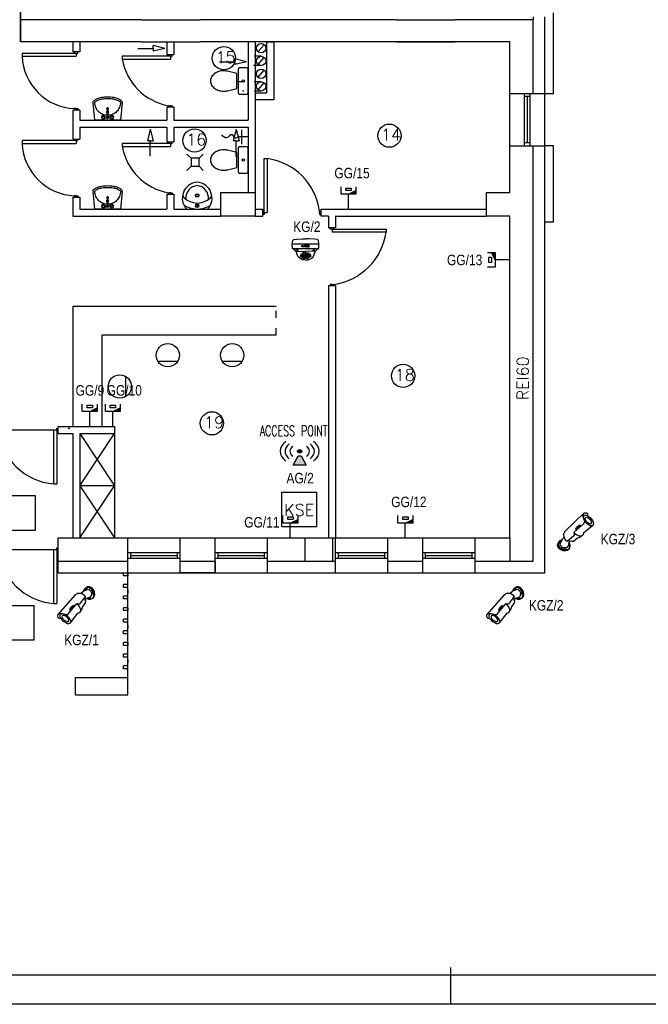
# Model space of a CAD drawing. Header units: inches. Extents: x 6268 to 12323, y 5221 to 42059.
# Tile 56 of 98: x 9526 to 10608, y 20561 to 22255. Entities that reach past the tile are written whole.
import ezdxf
from ezdxf.enums import TextEntityAlignment as Align

# ---------------------------------------------------------------- set-up
doc = ezdxf.new("R2010")
doc.units = ezdxf.units.IN
doc.header["$MEASUREMENT"] = 0
doc.linetypes.add('ACAD_ISO03W100', pattern=[30, 12, -18])
doc.layers.add('AAT_CCTV', color=30, linetype='Continuous')
doc.layers.add('CP_LINENORM', color=253, linetype='Continuous')
doc.styles.add('CP_ATTR', font='romans.shx')
doc.styles.get("Standard").update_dxf_attribs({"font": 'txt.shx'})

# ---------------------------------------------------------------- blocks, each defined once
blk = doc.blocks.new('AAT_KOPUŁKA WANDAL.')
for points in [[(136, -97), (106, -93), (76, -53), (38, -21), (0, 0), (-7, 149), (9, 280), (40, 307), (144, 319), (342, 328), (450, 328)], [(-7, 149), (51, 157), (207, 161), (457, 166), (742, 161), (861, 158), (909, 149)], [(0, 0), (194, 0), (553, 3), (902, 0)], [(410, 113), (436, 113), (452, 84)], [(410, 113), (443, 47), (451, 47)], [(767, -97), (796, -93), (826, -53), (864, -21), (902, 0), (909, 149), (894, 280), (863, 307), (759, 319), (560, 328), (452, 328)], [(493, 113), (467, 113), (452, 84)], [(493, 113), (460, 47), (452, 47)], [(450, -398), (360, -390), (264, -343), (197, -283), (157, -211), (139, -139), (136, -97), (450, -105)], [(452, -398), (542, -390), (639, -343), (705, -283), (745, -211), (763, -139), (767, -97), (452, -105)]]:
    blk.add_lwpolyline(points)
for points in [[(318, 55), (318, 100), (332, 100), (350, 80), (350, 100), (369, 100), (369, 55), (350, 55), (335, 70), (335, 55)], [(492, 100), (492, 63), (503, 55), (524, 55), (533, 64), (533, 100), (519, 100), (519, 72), (512, 66), (508, 72), (508, 100)], [(578, 90), (570, 99), (550, 100), (540, 88), (540, 79), (566, 73), (565, 64), (549, 63), (544, 71), (540, 66), (538, 59), (544, 55), (573, 55), (577, 65), (576, 73), (567, 82), (551, 84), (550, 89), (562, 89), (569, 87), (577, 85)], [(144, -39), (161, -55), (177, -65), (190, -64), (191, -54), (179, -40), (163, -30), (146, -24), (139, -24), (137, -29), (140, -36)], [(307, -260), (300, -247), (288, -241), (272, -245), (267, -258), (272, -270), (281, -277), (296, -277), (303, -273), (307, -265)], [(330, -205), (321, -192), (309, -186), (293, -190), (287, -205), (292, -221), (303, -228), (320, -228), (329, -220), (331, -211)], [(358, -307), (351, -293), (340, -288), (323, -291), (318, -304), (323, -316), (332, -323), (348, -324), (354, -319), (358, -311)], [(361, -256), (355, -242), (343, -237), (326, -240), (321, -253), (326, -265), (335, -272), (351, -272), (357, -268), (361, -260)], [(389, -163), (380, -149), (368, -144), (352, -147), (346, -163), (351, -179), (362, -185), (379, -185), (388, -177), (390, -169)], [(400, -219), (391, -206), (379, -201), (363, -204), (357, -220), (363, -236), (373, -242), (390, -242), (399, -234), (401, -226)], [(400, -334), (390, -332), (374, -333), (370, -339), (374, -345), (387, -351), (403, -354), (416, -351), (418, -344), (411, -339)], [(447, -253), (421, -258), (401, -273), (392, -286), (391, -305), (405, -321), (430, -330), (449, -331), (474, -328), (499, -312), (508, -295), (505, -280), (488, -262), (462, -255)], [(452, -275), (433, -277), (418, -286), (417, -296), (419, -307), (430, -314), (447, -316), (470, -313), (482, -302), (483, -287), (468, -276)], [(446, -126), (435, -131), (427, -143), (424, -154), (427, -169), (434, -178), (448, -182), (462, -177), (470, -159), (469, -143), (462, -135), (454, -127)], [(447, -188), (433, -193), (428, -202), (426, -218), (432, -228), (442, -232), (459, -231), (468, -219), (470, -209), (463, -196), (456, -191)], [(500, -334), (510, -332), (525, -333), (530, -339), (526, -345), (512, -351), (497, -354), (484, -351), (482, -344), (489, -339)], [(500, -219), (508, -206), (520, -201), (537, -204), (543, -220), (537, -236), (527, -242), (510, -242), (500, -234), (499, -226)], [(511, -163), (520, -149), (532, -144), (548, -147), (554, -163), (548, -179), (538, -185), (521, -185), (512, -177), (510, -169)], [(539, -256), (545, -242), (557, -237), (573, -240), (578, -253), (574, -265), (565, -272), (549, -272), (542, -268), (539, -260)], [(542, -307), (548, -293), (560, -288), (577, -291), (582, -304), (577, -316), (568, -323), (552, -324), (546, -319), (542, -311)], [(570, -205), (579, -192), (591, -186), (607, -190), (613, -205), (608, -221), (597, -228), (580, -228), (571, -220), (569, -211)], [(593, -260), (600, -247), (611, -241), (628, -245), (633, -258), (628, -270), (619, -277), (603, -277), (597, -273), (593, -265)], [(758, -39), (741, -55), (726, -65), (712, -64), (712, -54), (723, -40), (739, -30), (756, -24), (763, -24), (765, -29), (762, -36)]]:
    blk.add_lwpolyline(points, close=True)
for centre, major_axis, ratio in [((394, 78), (0, -22.5), 0.882988), ((393, 78), (0, -9.47), 0.904762)]:
    blk.add_ellipse(centre, major_axis=major_axis, ratio=ratio)
blk = doc.blocks.new('AAT_BULLET')
for points in [[(-14790, 742), (-14939, 699), (-15073, 626), (-15215, 500), (-15330, 339), (-15399, 204), (-15449, 66), (-15468, -76), (-15453, -286), (-15361, -436), (-15204, -589), (-15073, -647), (-14893, -700), (-14956, -991), (-14981, -1432), (-14981, -1868), (-14858, -2488), (-14625, -3144), (-14324, -3745), (-13975, -4107), (-13735, -4236), (-13386, -4285), (-13104, -4168), (-12840, -3770), (-12705, -3254), (-12656, -2573), (-12686, -1911), (-12846, -1291), (-13134, -684), (-13502, -187), (-13827, 101), (-14024, 175), (-14251, 181), (-14496, 46), (-14699, -199), (-14870, -549), (-14893, -700)], [(-5854, 1982), (-14790, 742)], [(-14692, 755), (-14380, 728), (-14088, 601), (-13812, 363), (-13567, 57), (-13253, -357), (-13003, -760), (-12793, -1074), (-12435, -1327), (-12074, -1431), (-11546, -1400), (-7676, -689), (-7347, -765), (-7113, -1041), (-6911, -1280), (-6684, -1425), (-6408, -1413), (-3618, -782), (-3652, -258), (-3863, 451), (-4204, 1042), (-4660, 1559), (-5124, 1824), (-5373, 1878), (-5642, 1855), (-5854, 1982)], [(-4414, -1581), (-4053, -1527), (-3624, -1545), (-3293, -1655), (-2968, -1822), (-2359, -2068), (-1790, -1920), (-1250, -1351), (-1015, -586), (-1073, 141), (-1495, 622), (-3331, 1073), (-3483, 999), (-3802, 1048), (-4164, 973)], [(-2920, 972), (-2470, 1269), (-1950, 1436), (-1302, 1348), (-654, 867), (-389, 92), (-301, -713), (-605, -1577), (-1126, -2235), (-1734, -2637), (-2323, -2794), (-2981, -2608), (-3373, -2313), (-3628, -1832), (-3705, -1542)], [(-2323, -2794), (-1865, -2816), (-1264, -2736), (-699, -2319), (-258, -1675), (-6, -889), (0, 0), (-405, 877), (-889, 1215), (-1302, 1348)], [(-13386, -4285), (-9272, -3413), (-9036, -3551), (-8693, -3639), (-8251, -3521), (-7957, -3306), (-7692, -2913), (-7505, -2403), (-7437, -1922), (-7438, -1314), (-7512, -727)], [(-8693, -3639), (-7216, -3248), (-6719, -2886), (-4995, -2451), (-4645, -2132), (-4400, -1549), (-4119, -1354), (-3950, -1082), (-3932, -853)]]:
    blk.add_lwpolyline(points)
for points in [[(-1573, 1082), (-1853, 1066), (-2144, 951), (-2270, 902), (-2243, 836), (-2136, 808), (-1870, 809), (-1642, 848), (-1471, 878), (-1431, 967), (-1409, 1086)], [(-14298, -805), (-14518, -1400), (-14488, -2124), (-14328, -2633), (-14009, -3154), (-13690, -3418), (-13371, -3394), (-13114, -3062), (-13040, -2486), (-13089, -1817), (-13267, -1290), (-13543, -866), (-13819, -645), (-14101, -652)], [(-10685, -967), (-10574, -950), (-10579, -761), (-10443, -912), (-10323, -895), (-10361, -536), (-10469, -555), (-10469, -742), (-10586, -588), (-10711, -605)], [(-10057, -353), (-9748, -845), (-9554, -816), (-9431, -248), (-9606, -267), (-9676, -646), (-9880, -320)], [(-9422, -416), (-9403, -595), (-9369, -675), (-9307, -701), (-9166, -698), (-9096, -631), (-9103, -507), (-9108, -346), (-9221, -361), (-9209, -452), (-9206, -538), (-9228, -622), (-9295, -607), (-9309, -502), (-9321, -385)], [(-8799, -387), (-8873, -329), (-8981, -332), (-9046, -385), (-9060, -468), (-9034, -533), (-8924, -531), (-8886, -530), (-8909, -591), (-8971, -595), (-9017, -581), (-9048, -631), (-9010, -672), (-8919, -687), (-8825, -655), (-8770, -588), (-8773, -509), (-8789, -466), (-8895, -461), (-8974, -444), (-8957, -413), (-8868, -413), (-8837, -413)], [(-2680, -2371), (-2964, -2156), (-3079, -2003), (-3129, -1857), (-2977, -1872), (-2901, -1920), (-2838, -1979), (-2723, -2082), (-2663, -2216), (-2661, -2332)], [(-482, -268), (-605, -452), (-620, -770), (-629, -967), (-785, -1249), (-946, -1498), (-1038, -1686), (-1233, -1909), (-1145, -2081), (-909, -1864), (-743, -1561), (-494, -1037), (-442, -796), (-437, -386)]]:
    blk.add_lwpolyline(points, close=True)
for centre, radius in [((-10131, -684), 174), ((-10129, -689), 85.6)]:
    blk.add_circle(centre, radius)
blk = doc.blocks.new('CPEL_D181')
h = blk.add_hatch(color=256)
h.paths.add_polyline_path([(-0.2, -0.5), (-0.2, -0.4), (0, -0.4)])
h.paths.add_polyline_path([(-0.092, -0.418), (-0.092, -0.418), (-0.092, -0.418), (-0.092, -0.418)], flags=24)
h.paths.add_polyline_path([(-0.092, -0.418), (-0.092, -0.419), (-0.092, -0.419), (-0.092, -0.418)], flags=24)
h.paths.add_polyline_path([(-0.092, -0.418), (-0.092, -0.418), (-0.091, -0.418), (-0.091, -0.418)], flags=24)
h.paths.add_polyline_path([(-0.092, -0.418), (-0.092, -0.418), (-0.091, -0.418), (-0.091, -0.418)], flags=24)
h.paths.add_polyline_path([(-0.092, -0.418), (-0.092, -0.419), (-0.091, -0.419), (-0.091, -0.418)], flags=24)
h.paths.add_polyline_path([(-0.092, -0.418), (-0.092, -0.418), (-0.092, -0.418), (-0.092, -0.418)], flags=24)
h.paths.add_polyline_path([(-0.092, -0.419), (-0.092, -0.419), (-0.091, -0.419), (-0.091, -0.419)], flags=24)
h.paths.add_polyline_path([(-0.092, -0.419), (-0.092, -0.419), (-0.092, -0.419), (-0.092, -0.419)], flags=24)
h.paths.add_polyline_path([(-0.092, -0.419), (-0.092, -0.419), (-0.091, -0.419), (-0.091, -0.419)], flags=24)
h.paths.add_polyline_path([(-0.092, -0.418), (-0.092, -0.419), (-0.091, -0.419), (-0.091, -0.418)], flags=24)
h.paths.add_polyline_path([(-0.092, -0.418), (-0.092, -0.418), (-0.092, -0.418), (-0.092, -0.418)], flags=24)
h.paths.add_polyline_path([(-0.092, -0.418), (-0.092, -0.418), (-0.091, -0.418), (-0.091, -0.418)], flags=24)
for p, q in [((0, 0), (0, -0.4)), ((-0.2, -0.6), (-0.2, -0.4)), ((-0.2, -0.4), (0.2, -0.4)), ((0, -0.4), (-0.2, -0.5)), ((0.2, -0.4), (0.2, -0.6))]:
    blk.add_line(p, q)
blk.add_lwpolyline([(-0.075, -0.5), (0.067, -0.5), (0.067, -0.567), (-0.075, -0.567)], close=True)
at = {"linetype": 'ByBlock', "style": 'CP_ATTR', "flags": 9}
for tag, p in [('NAME', (-0.092, -0.418)), ('GROUP', (-0.092, -0.418)), ('NUMBER', (-0.092, -0.418)), ('PRODUCER', (-0.092, -0.418)), ('ARTICLE', (-0.092, -0.418)), ('CHARACTER', (-0.092, -0.418)), ('VOLTAGE', (-0.092, -0.419)), ('WEIGHT', (-0.092, -0.418)), ('OTHER', (-0.092, -0.418)), ('PRODUCT-TYPE', (-0.092, -0.419)), ('ORDER-NO', (-0.092, -0.419)), ('POWER', (-0.092, -0.419))]:
    blk.add_attdef(tag, text='', height=0.00005, dxfattribs=at).set_placement(p, align=Align.MIDDLE_LEFT)
blk = doc.blocks.new('CPEL_1090')
h = blk.add_hatch(color=256)
edge = h.paths.add_edge_path()
edge.add_arc((0, 0), 0.0707, 0, 360)
blk.add_hatch(color=256).paths.add_polyline_path([(-0.05, -0.2), (0.05, -0.2), (0.2, -0.6), (-0.2, -0.6)])
blk.add_lwpolyline([(-0.05, -0.2), (0.05, -0.2), (0.2, -0.6), (-0.2, -0.6), (-0.05, -0.2)])
blk.add_circle((0, 0), 0.0707)
for radius, start, end in [(0.6, 135, 225), (0.45, 135, 225), (0.45, 315, 45), (0.6, 315, 45), (0.3, 135, 225), (0.3, 315, 45)]:
    blk.add_arc((0, 0), radius, start, end)
at = {"linetype": 'ByBlock', "style": 'CP_ATTR', "flags": 9}
for tag, p in [('NAME', (-0.092, -0.018)), ('GROUP', (-0.092, -0.018)), ('NUMBER', (-0.092, -0.018)), ('PRODUCER', (-0.092, -0.018)), ('ARTICLE', (-0.092, -0.018)), ('CHARACTER', (-0.092, -0.018)), ('VOLTAGE', (-0.092, -0.019)), ('WEIGHT', (-0.092, -0.018)), ('OTHER', (-0.092, -0.018)), ('PRODUCT-TYPE', (-0.092, -0.019)), ('ORDER-NO', (-0.092, -0.019)), ('POWER', (-0.092, -0.019))]:
    blk.add_attdef(tag, text='', height=0.00005, dxfattribs=at).set_placement(p, align=Align.MIDDLE_LEFT)

msp = doc.modelspace()

# ---------------------------------------------------------------- linework, layer by layer
for p, q in [((9527.543, 22217.204), (9527.543, 22285.204)), ((9527.543, 22285.204), (9527.543, 22217.204)), ((10444.543, 22128.204), (10444.414, 22267.204)), ((9735.543, 22255.204), (9527.543, 22255.204)), ((10174.543, 22255.204), (9836.543, 22255.204)), ((10174.543, 22255.204), (10275.543, 22255.204)), ((10409.543, 22255.204), (10275.543, 22255.204)), ((10409.543, 22260.204), (10409.543, 22255.204)), ((10409.543, 22128.204), (10409.543, 22255.204)), ((10429.543, 22128.204), (10429.543, 22260.204)), ((9735.543, 22217.204), (9527.543, 22217.204)), ((9617.543, 22217.204), (9527.543, 22217.204)), ((9617.543, 22217.204), (9617.543, 22199.704)), ((9629.543, 22217.204), (9629.543, 22199.704)), ((9779.543, 22217.204), (9779.543, 22194.704)), ((9791.543, 22217.204), (9791.543, 22194.704)), ((10174.543, 22217.204), (9836.543, 22217.204)), ((9919.543, 22217.204), (9919.543, 22082.204)), ((10369.543, 22217.204), (9931.543, 22217.204)), ((9931.543, 22217.204), (9931.543, 21957.204)), ((9931.543, 22217.204), (9931.543, 22129.204)), ((9951.543, 22129.204), (9951.543, 22217.204)), ((9951.543, 22217.204), (9963.543, 22217.204)), ((9963.543, 22217.204), (9963.543, 22117.204)), ((10174.543, 22217.204), (10275.543, 22217.204)), ((10369.543, 22217.204), (10275.543, 22217.204)), ((10369.543, 22128.204), (10369.543, 22217.204)), ((9629.543, 22199.704), (9617.543, 22199.704)), ((9620.543, 22197.204), (9620.543, 22199.704)), ((9626.543, 22197.204), (9626.543, 22199.704)), ((9729.28, 22205.774), (9755.837, 22205.774)), ((9755.837, 22205.774), (9755.837, 22210.774)), ((9775.837, 22205.774), (9755.837, 22210.774)), ((9755.837, 22205.774), (9755.837, 22200.774)), ((9775.837, 22205.774), (9755.837, 22200.774)), ((9936.234, 22200.183), (9946.853, 22212.152)), ((9620.543, 22197.204), (9530.543, 22197.204)), ((9530.543, 22197.204), (9530.543, 22192.204)), ((9530.543, 22192.204), (9623.543, 22192.204)), ((9623.543, 22197.204), (9620.543, 22197.204)), ((9623.543, 22197.204), (9623.543, 22192.204)), ((9623.543, 22197.204), (9626.543, 22197.204)), ((9782.543, 22192.204), (9702.543, 22192.204)), ((9702.543, 22192.204), (9702.543, 22187.204)), ((9702.543, 22187.204), (9785.543, 22187.204)), ((9791.543, 22194.704), (9779.543, 22194.704)), ((9782.543, 22192.204), (9782.543, 22194.704)), ((9785.543, 22192.204), (9782.543, 22192.204)), ((9785.543, 22192.204), (9785.543, 22187.204)), ((9785.543, 22192.204), (9788.543, 22192.204)), ((9788.543, 22192.204), (9788.543, 22194.704)), ((9869.944, 22182.8), (9896.5, 22182.8)), ((9896.5, 22182.8), (9896.5, 22187.8)), ((9916.5, 22182.8), (9896.5, 22187.8)), ((9896.5, 22182.8), (9896.5, 22177.8)), ((9916.5, 22182.8), (9896.5, 22177.8)), ((9936.234, 22178.183), (9946.853, 22190.152)), ((9936.234, 22156.183), (9946.853, 22168.152)), ((9936.234, 22134.481), (9946.853, 22146.45)), ((9931.543, 22129.204), (9951.543, 22129.204)), ((9963.543, 22117.204), (9931.543, 22117.204)), ((10369.543, 22128.204), (10429.543, 22128.204)), ((10369.543, 22038.204), (10369.543, 22128.204)), ((10369.543, 22038.204), (10369.543, 22128.204)), ((10394.543, 22038.204), (10394.543, 22128.204)), ((10404.543, 22123.204), (10394.543, 22123.204)), ((10399.543, 22043.204), (10399.543, 22123.204)), ((10404.543, 22038.204), (10404.543, 22128.204)), ((10429.543, 22038.204), (10429.543, 22128.204)), ((10429.543, 22038.204), (10429.543, 22128.204)), ((10429.543, 22128.204), (10444.543, 22128.204)), ((9617.543, 22099.704), (9617.543, 22049.704)), ((9629.543, 22099.704), (9617.543, 22099.704)), ((9623.543, 22102.204), (9620.543, 22102.204)), ((9620.543, 22102.204), (9620.543, 22099.704)), ((9623.543, 22102.204), (9626.543, 22102.204)), ((9626.543, 22102.204), (9626.543, 22099.704)), ((9629.543, 22099.704), (9629.543, 22082.204)), ((9676.261, 22101.407), (9676.261, 22102.287)), ((9779.543, 22104.704), (9779.543, 22082.204)), ((9791.543, 22104.704), (9779.543, 22104.704)), ((9785.543, 22107.204), (9782.543, 22107.204)), ((9782.543, 22107.204), (9782.543, 22104.704)), ((9785.543, 22107.204), (9788.543, 22107.204)), ((9788.543, 22107.204), (9788.543, 22104.704)), ((9791.543, 22104.704), (9791.543, 22082.204)), ((9629.543, 22082.204), (9779.543, 22082.204)), ((9671.81, 22088.079), (9676.661, 22088.443)), ((9671.81, 22086.335), (9676.661, 22085.971)), ((9678.36, 22088.443), (9683.211, 22088.079)), ((9683.211, 22086.335), (9678.36, 22085.971)), ((9791.543, 22082.204), (9919.543, 22082.204)), ((9629.543, 22070.204), (9629.543, 22049.704)), ((9629.543, 22070.204), (9779.543, 22070.204)), ((9750.906, 22066.868), (9745.906, 22046.868)), ((9750.906, 22066.868), (9755.906, 22046.868)), ((9779.543, 22070.204), (9779.543, 22044.704)), ((9791.543, 22070.204), (9791.543, 22044.704)), ((9791.543, 22070.204), (9919.543, 22070.204)), ((9898.542, 22066.488), (9893.542, 22046.488)), ((9898.542, 22066.488), (9903.542, 22046.488)), ((9908.559, 22040.986), (9908.559, 22065.693)), ((9919.543, 22070.204), (9919.543, 21957.204)), ((9620.543, 22047.204), (9530.543, 22047.204)), ((9530.543, 22047.204), (9530.543, 22042.204)), ((9617.543, 22049.704), (9629.543, 22049.704)), ((9620.543, 22047.204), (9620.543, 22049.704)), ((9620.543, 22049.704), (9626.543, 22049.704)), ((9623.543, 22047.204), (9620.543, 22047.204)), ((9623.543, 22047.204), (9623.543, 22042.204)), ((9623.543, 22047.204), (9626.543, 22047.204)), ((9626.543, 22047.204), (9626.543, 22049.704)), ((9750.906, 22046.868), (9745.906, 22046.868)), ((9750.906, 22020.311), (9750.906, 22046.868)), ((9750.906, 22046.868), (9755.906, 22046.868)), ((9919.543, 22053.34), (9902.274, 22053.34)), ((9530.543, 22042.204), (9623.543, 22042.204)), ((9782.543, 22042.204), (9702.543, 22042.204)), ((9702.543, 22042.204), (9702.543, 22037.204)), ((9702.543, 22037.204), (9785.543, 22037.204)), ((9779.543, 22044.704), (9791.543, 22044.704)), ((9782.543, 22042.204), (9782.543, 22044.704)), ((9785.543, 22042.204), (9782.543, 22042.204)), ((9785.543, 22042.204), (9785.543, 22037.204)), ((9785.543, 22042.204), (9788.543, 22042.204)), ((9788.543, 22042.204), (9788.543, 22044.704)), ((9898.542, 22046.488), (9893.542, 22046.488)), ((9898.542, 22019.931), (9898.542, 22046.488)), ((9898.542, 22046.488), (9903.542, 22046.488)), ((10369.543, 21957.204), (10369.543, 22038.204)), ((10369.543, 22038.204), (10429.543, 22038.204)), ((10404.543, 22043.204), (10394.543, 22043.204)), ((10404.543, 22038.204), (10404.543, 22043.204)), ((10409.543, 21323.204), (10409.543, 22038.204)), ((10429.543, 21303.204), (10429.543, 22038.204)), ((10444.543, 22038.204), (10429.543, 22038.204)), ((10444.543, 21907.204), (10444.543, 22038.204)), ((9814.032, 22023.839), (9821.032, 22016.839)), ((9835.032, 22016.839), (9821.032, 22016.839)), ((9821.032, 22016.839), (9821.032, 22002.839)), ((9842.032, 22023.839), (9835.032, 22016.839)), ((9835.032, 22009.839), (9835.032, 22016.839)), ((9835.032, 22002.839), (9835.032, 22016.839)), ((9947.043, 21926.204), (9947.043, 22016.204)), ((9947.043, 22016.204), (9952.043, 22016.204)), ((9952.043, 22016.204), (9952.043, 21923.204)), ((9814.032, 21995.839), (9821.032, 22002.839)), ((9821.032, 22002.839), (9835.032, 22002.839)), ((9842.032, 21995.839), (9835.032, 22002.839)), ((9617.543, 21949.704), (9617.543, 21917.204)), ((9617.543, 21949.704), (9629.543, 21949.704)), ((9623.543, 21952.204), (9620.543, 21952.204)), ((9620.543, 21952.204), (9620.543, 21949.704)), ((9626.543, 21949.704), (9620.543, 21949.704)), ((9623.543, 21952.204), (9626.543, 21952.204)), ((9626.543, 21952.204), (9626.543, 21949.704)), ((9629.543, 21949.704), (9629.543, 21929.204)), ((9676.261, 21948.407), (9676.261, 21949.287)), ((9779.543, 21954.704), (9779.543, 21929.204)), ((9779.543, 21954.704), (9791.543, 21954.704)), ((9785.543, 21957.204), (9782.543, 21957.204)), ((9782.543, 21957.204), (9782.543, 21954.704)), ((9785.543, 21957.204), (9788.543, 21957.204)), ((9788.543, 21957.204), (9788.543, 21954.704)), ((9791.543, 21954.704), (9791.543, 21929.204)), ((9931.543, 21957.204), (9871.543, 21957.204)), ((9871.543, 21957.204), (9871.543, 21917.204)), ((9931.543, 21957.204), (9931.543, 21917.204)), ((10369.543, 21957.204), (10328.543, 21957.204)), ((10328.543, 21957.204), (10328.543, 21917.204)), ((9629.543, 21929.204), (9779.543, 21929.204)), ((9671.81, 21935.079), (9676.661, 21935.443)), ((9671.81, 21933.335), (9676.661, 21932.971)), ((9678.36, 21935.443), (9683.211, 21935.079)), ((9683.211, 21933.335), (9678.36, 21932.971)), ((9791.543, 21929.204), (9871.543, 21929.204)), ((9944.543, 21917.204), (9944.543, 21929.204)), ((10044.543, 21917.204), (10044.543, 21929.204)), ((9617.543, 21917.204), (9871.543, 21917.204)), ((9931.543, 21917.204), (9871.543, 21917.204)), ((9931.543, 21917.204), (9944.543, 21917.204)), ((9947.043, 21926.204), (9944.543, 21926.204)), ((9944.543, 21926.204), (9944.543, 21920.204)), ((9947.043, 21920.204), (9944.543, 21920.204)), ((9947.043, 21923.204), (9947.043, 21926.204)), ((9947.043, 21923.204), (9952.043, 21923.204)), ((9947.043, 21923.204), (9947.043, 21920.204)), ((10042.043, 21923.204), (10042.043, 21926.204)), ((10042.043, 21926.204), (10044.543, 21926.204)), ((10042.043, 21923.204), (10042.043, 21920.204)), ((10042.043, 21920.204), (10044.543, 21920.204)), ((10057.543, 21917.204), (10044.543, 21917.204)), ((10057.543, 21917.204), (10057.543, 21897.204)), ((10069.543, 21917.204), (10069.543, 21897.204)), ((10069.543, 21917.204), (10069.543, 21897.204)), ((10369.543, 21917.204), (10328.543, 21917.204)), ((10369.543, 21363.204), (10369.543, 21917.204)), ((10369.543, 21363.204), (10369.543, 21917.204)), ((10069.543, 21897.204), (10057.543, 21897.204)), ((10060.543, 21894.704), (10060.543, 21897.204)), ((10066.543, 21897.204), (10060.543, 21897.204)), ((10063.543, 21894.704), (10060.543, 21894.704)), ((10063.543, 21894.704), (10063.543, 21889.704)), ((10063.543, 21894.704), (10066.543, 21894.704)), ((10066.543, 21894.704), (10066.543, 21897.204)), ((10066.543, 21894.704), (10156.543, 21894.704)), ((10156.543, 21894.704), (10156.543, 21889.704)), ((10429.543, 21907.204), (10444.543, 21907.204)), ((10156.543, 21889.704), (10063.543, 21889.704)), ((10057.543, 21797.204), (10057.543, 21363.204)), ((10069.543, 21797.204), (10057.543, 21797.204)), ((10063.543, 21799.704), (10060.543, 21799.704)), ((10060.543, 21799.704), (10060.543, 21797.204)), ((10063.543, 21799.704), (10066.543, 21799.704)), ((10066.543, 21799.704), (10066.543, 21797.204)), ((10069.543, 21797.204), (10069.543, 21363.204)), ((9617.543, 21762.204), (9967.543, 21762.204)), ((9617.543, 21762.204), (9617.543, 21555.204)), ((10057.543, 21762.204), (10057.543, 21712.204)), ((9967.543, 21712.204), (9667.543, 21712.204)), ((9667.543, 21712.204), (9667.543, 21555.204)), ((9763.918, 21667.312), (9798.148, 21667.312)), ((9874.676, 21667.312), (9908.906, 21667.312)), ((9708.842, 21606.773), (9708.842, 21641.003)), ((9385.043, 21549.204), (9589.938, 21549.204)), ((9584.938, 21456.204), (9584.938, 21549.204)), ((9589.938, 21549.204), (9589.938, 21552.204)), ((9589.938, 21549.204), (9589.938, 21546.204)), ((9589.938, 21546.204), (9592.438, 21546.204)), ((9589.938, 21546.204), (9589.938, 21456.204)), ((9592.543, 21555.204), (9689.543, 21555.204)), ((9592.543, 21543.204), (9592.543, 21555.204)), ((9592.543, 21543.204), (9617.543, 21543.204)), ((9609.938, 21552.204), (9612.438, 21552.204)), ((9617.543, 21543.204), (9617.543, 21363.204)), ((9629.543, 21543.204), (9629.543, 21363.204)), ((9629.543, 21543.204), (9689.543, 21543.204)), ((9629.543, 21453.204), (9689.543, 21543.204)), ((9629.543, 21543.204), (9689.543, 21453.204)), ((9689.543, 21555.204), (9689.543, 21543.204)), ((9689.543, 21543.204), (9689.543, 21363.204)), ((9584.938, 21456.204), (9589.938, 21456.204)), ((9689.543, 21453.204), (9629.543, 21453.204)), ((9629.543, 21363.204), (9689.543, 21453.204)), ((9629.543, 21453.204), (9689.543, 21363.204)), ((9976.992, 21442.281), (10036.992, 21442.281)), ((9976.992, 21382.281), (9976.992, 21442.281)), ((10036.992, 21442.281), (10036.992, 21382.281)), ((9432.89, 21436.163), (9552.89, 21436.163)), ((9552.89, 21436.163), (9552.89, 21376.163)), ((9552.89, 21376.163), (9432.89, 21376.163)), ((10036.992, 21382.281), (9976.992, 21382.281)), ((9592.543, 21363.204), (9712.543, 21363.204)), ((9592.543, 21303.204), (9592.543, 21363.204)), ((9711.543, 21363.204), (9711.543, 21323.204)), ((9712.543, 21303.204), (9712.543, 21363.204)), ((9712.543, 21363.204), (9802.543, 21363.204)), ((9802.543, 21303.204), (9802.543, 21363.204)), ((9802.543, 21363.204), (9862.543, 21363.204)), ((9862.543, 21303.204), (9862.543, 21363.204)), ((9862.543, 21363.204), (9952.543, 21363.204)), ((9952.543, 21363.204), (10069.543, 21363.204)), ((9952.543, 21303.204), (9952.543, 21363.204)), ((10016.543, 21363.204), (10016.543, 21323.204)), ((10064.543, 21363.204), (10064.543, 21323.204)), ((10069.543, 21303.204), (10069.543, 21363.204)), ((10069.543, 21363.204), (10159.543, 21363.204)), ((10159.543, 21363.204), (10219.543, 21363.204)), ((10159.543, 21303.204), (10159.543, 21363.204)), ((10219.543, 21303.204), (10219.543, 21363.204)), ((10219.543, 21363.204), (10309.543, 21363.204)), ((10309.543, 21363.204), (10369.543, 21363.204)), ((10309.543, 21303.204), (10309.543, 21363.204)), ((10369.543, 21363.204), (10369.543, 21323.204)), ((9385.043, 21343.204), (9589.938, 21343.204)), ((9584.938, 21250.204), (9584.938, 21343.204)), ((9589.938, 21343.204), (9589.938, 21346.204)), ((9589.938, 21346.204), (9592.438, 21346.204)), ((9589.938, 21343.204), (9589.938, 21340.204)), ((9589.938, 21340.204), (9592.438, 21340.204)), ((9589.938, 21340.204), (9589.938, 21250.204)), ((9712.543, 21338.204), (9802.543, 21338.204)), ((9717.543, 21328.204), (9717.543, 21338.204)), ((9797.543, 21328.204), (9797.543, 21338.204)), ((9862.543, 21338.204), (9952.543, 21338.204)), ((9867.543, 21328.204), (9867.543, 21338.204)), ((9947.543, 21328.204), (9947.543, 21338.204)), ((10069.543, 21338.204), (10159.543, 21338.204)), ((10074.543, 21328.204), (10074.543, 21338.204)), ((10154.543, 21328.204), (10154.543, 21338.204)), ((10219.543, 21338.204), (10309.543, 21338.204)), ((10224.543, 21328.204), (10224.543, 21338.204)), ((10304.543, 21328.204), (10304.543, 21338.204)), ((9592.543, 21323.204), (9712.543, 21323.204)), ((9712.543, 21328.204), (9802.543, 21328.204)), ((9712.543, 21328.204), (9717.543, 21328.204)), ((9717.543, 21333.204), (9797.543, 21333.204)), ((9802.543, 21323.204), (9862.543, 21323.204)), ((9862.543, 21328.204), (9952.543, 21328.204)), ((9862.543, 21328.204), (9867.543, 21328.204)), ((9867.543, 21333.204), (9947.543, 21333.204)), ((9952.543, 21323.204), (10069.543, 21323.204)), ((10069.543, 21328.204), (10159.543, 21328.204)), ((10069.543, 21328.204), (10074.543, 21328.204)), ((10074.543, 21333.204), (10154.543, 21333.204)), ((10159.543, 21323.204), (10219.543, 21323.204)), ((10219.543, 21328.204), (10309.543, 21328.204)), ((10219.543, 21328.204), (10224.543, 21328.204)), ((10224.543, 21333.204), (10304.543, 21333.204)), ((10309.543, 21323.204), (10369.543, 21323.204)), ((10369.543, 21323.204), (10409.543, 21323.204)), ((9592.543, 21303.204), (9712.543, 21303.204)), ((9704.543, 21298.204), (9704.543, 21303.204)), ((9712.543, 21093.204), (9712.543, 21303.204)), ((9712.543, 21303.204), (9712.543, 21298.204)), ((9712.543, 21303.204), (9802.543, 21303.204)), ((9802.543, 21303.204), (9862.543, 21303.204)), ((9862.543, 21303.204), (9952.543, 21303.204)), ((9952.543, 21303.204), (10069.543, 21303.204)), ((10069.543, 21303.204), (10159.543, 21303.204)), ((10159.543, 21303.204), (10219.543, 21303.204)), ((10219.543, 21303.204), (10309.543, 21303.204)), ((10309.543, 21303.204), (10429.543, 21303.204)), ((9712.543, 21298.204), (9704.543, 21298.204)), ((9712.543, 21283.204), (9704.543, 21283.204)), ((9704.543, 21278.204), (9704.543, 21283.204)), ((9712.543, 21278.204), (9704.543, 21278.204)), ((9712.543, 21273.204), (9712.543, 21268.204)), ((9712.543, 21263.204), (9704.543, 21263.204)), ((9704.543, 21258.204), (9704.543, 21263.204)), ((9712.543, 21258.204), (9704.543, 21258.204)), ((9430.62, 21247.137), (9550.62, 21247.137)), ((9550.62, 21247.137), (9550.62, 21187.137)), ((9584.938, 21250.204), (9589.938, 21250.204)), ((9712.543, 21243.204), (9704.543, 21243.204)), ((9704.543, 21238.204), (9704.543, 21243.204)), ((9712.543, 21238.204), (9704.543, 21238.204)), ((9712.543, 21243.204), (9712.543, 21238.204)), ((9712.543, 21223.204), (9704.543, 21223.204)), ((9704.543, 21218.204), (9704.543, 21223.204)), ((9712.543, 21218.204), (9704.543, 21218.204)), ((9712.543, 21203.204), (9704.543, 21203.204)), ((9704.543, 21198.204), (9704.543, 21203.204)), ((9712.543, 21213.204), (9712.543, 21208.204)), ((9550.62, 21187.137), (9430.62, 21187.137)), ((9712.543, 21198.204), (9704.543, 21198.204)), ((9712.543, 21183.204), (9704.543, 21183.204)), ((9704.543, 21178.204), (9704.543, 21183.204)), ((9712.543, 21183.204), (9712.543, 21178.204)), ((9712.543, 21178.204), (9704.543, 21178.204)), ((9712.543, 21163.204), (9704.543, 21163.204)), ((9704.543, 21158.204), (9704.543, 21163.204)), ((9712.543, 21158.204), (9704.543, 21158.204)), ((9712.543, 21153.204), (9712.543, 21148.204)), ((9712.543, 21143.204), (9704.543, 21143.204)), ((9704.543, 21138.204), (9704.543, 21143.204)), ((9712.543, 21138.204), (9704.543, 21138.204)), ((9622.543, 21123.204), (9712.543, 21123.204)), ((9622.543, 21093.204), (9622.543, 21123.204)), ((9622.543, 21093.204), (9712.543, 21093.204))]:
    msp.add_line(p, q)
at = {"linetype": 'Continuous'}
for p, q in [((9735.543, 22255.204), (9836.543, 22255.204)), ((9735.543, 22217.204), (9836.543, 22217.204)), ((9931.543, 21929.204), (9944.543, 21929.204)), ((10044.543, 21929.204), (10328.543, 21929.204)), ((9931.543, 21917.204), (9944.543, 21917.204)), ((10069.543, 21917.204), (10328.543, 21917.204)), ((10268.073, 20560.607), (10268.073, 20623.729)), ((6468.073, 20611.607), (12118.073, 20611.607))]:
    msp.add_line(p, q, dxfattribs=at)
at = {"linetype": 'ACAD_ISO03W100'}
for p, q in [((9941.543, 22192.167), (9919.543, 22192.167)), ((9940.407, 22176.167), (9919.543, 22176.167)), ((9941.543, 22148.465), (9889.446, 22148.465)), ((9941.543, 22132.465), (9909.446, 22132.465)), ((9967.543, 21712.204), (9967.543, 21762.204))]:
    msp.add_line(p, q, dxfattribs=at)
for points in [[(9527.543, 22217.204), (9527.543, 22285.204)], [(9883.827, 22132.997), (9899.56, 22136.631), (9899.56, 22162.778), (9883.827, 22166.411)], [(9883.827, 21996.997), (9899.56, 22000.631), (9899.56, 22026.778), (9883.827, 22030.411)], [(9802.543, 21323.204), (9862.543, 21323.204), (9862.543, 21303.204), (9802.543, 21303.204), (9802.543, 21323.204)]]:
    msp.add_lwpolyline(points)
for points in [[(9902.043, 22169.704), (9902.043, 22129.704, 0.41421356), (9904.543, 22127.204), (9917.043, 22127.204, 0.41421356), (9919.543, 22129.704), (9919.543, 22169.704, 0.41421356), (9917.043, 22172.204), (9904.543, 22172.204, 0.41421356)], [(9902.043, 22033.704), (9902.043, 21993.704, 0.41421356), (9904.543, 21991.204), (9917.043, 21991.204, 0.41421356), (9919.543, 21993.704), (9919.543, 22033.704, 0.41421356), (9917.043, 22036.204), (9904.543, 22036.204, 0.41421356)]]:
    msp.add_lwpolyline(points, format="xyb", close=True)
for points in [[(9856.441, 22156.761, 0.13213816), (9854.543, 22149.704, 0.13213816), (9856.441, 22142.648)], [(9868.697, 22133.413, 0.07203938), (9877.043, 22132.204, 0.05824006), (9883.827, 22132.997)], [(9702.492, 22112.164), (9699.751, 22082.204), (9655.27, 22082.204), (9652.529, 22112.164, -0.02280923), (9652.511, 22112.571, -0.20345275), (9653.876, 22115.789, -0.09716323), (9659.833, 22119.642, -0.05413092), (9667.317, 22121.733, -0.04107152), (9677.511, 22122.571, -0.04107152), (9687.704, 22121.733, -0.05413092), (9695.188, 22119.642, -0.09716323), (9701.145, 22115.789, -0.20345275), (9702.511, 22112.571, -0.20345275)], [(9655.517, 22112.437, -0.02280923), (9655.511, 22112.571, -0.20345275), (9655.96, 22113.631, -0.09716323), (9660.947, 22116.857, -0.05413092), (9667.807, 22118.773, -0.04107152), (9677.511, 22119.571, -0.04107152), (9687.214, 22118.773, -0.05413092), (9694.074, 22116.857, -0.09716323), (9699.061, 22113.631, -0.20345275), (9699.511, 22112.571, -0.0984914), (9697.836, 22104.152, -0.0984914), (9693.067, 22097.015, -0.0984914), (9685.93, 22092.246, -0.0984914), (9677.511, 22090.571, -0.0984914), (9669.092, 22092.246, -0.0984914), (9661.954, 22097.015, -0.0984914), (9657.185, 22104.152, -0.0984914), (9655.511, 22112.571)], [(9676.354, 22101.851, 0.10454597), (9676.261, 22101.407, 0.10454597), (9676.354, 22100.963, 0.10079648), (9676.627, 22100.58)], [(9678.761, 22101.407), (9678.761, 22102.287, 0.10454597), (9678.667, 22102.731, 0.10079648), (9678.395, 22103.114, 0.09591072), (9677.993, 22103.367, 0.09272045), (9677.511, 22103.457, 0.09272045), (9677.029, 22103.367, 0.09591072), (9676.627, 22103.114, 0.10079648), (9676.354, 22102.731)], [(9677.511, 22102.577, 0.09272045), (9677.029, 22102.487, 0.09591072), (9676.627, 22102.234, 0.10079648), (9676.354, 22101.851)], [(9676.72, 22101.689, 0.10454597), (9676.661, 22101.407), (9676.661, 22087.207, 1), (9678.361, 22087.207), (9678.361, 22101.407, 0.10454597), (9678.301, 22101.689)], [(9678.667, 22101.851, 0.10079648), (9678.395, 22102.234, 0.09591072), (9677.993, 22102.487)], [(9678.361, 22100.549, 0.00914131), (9678.395, 22100.58, 0.10079648), (9678.667, 22100.963, 0.10454597), (9678.761, 22101.407, 0.10454597), (9678.667, 22101.851)], [(9856.441, 22020.761, 0.13213816), (9854.543, 22013.704, 0.13213816), (9856.441, 22006.648)], [(9868.697, 21997.413, 0.07203938), (9877.043, 21996.204, 0.05824006), (9883.827, 21996.997)], [(9702.492, 21959.164), (9699.751, 21929.204), (9655.27, 21929.204), (9652.529, 21959.164, -0.02280923), (9652.511, 21959.571, -0.20345275), (9653.876, 21962.789, -0.09716323), (9659.833, 21966.642, -0.05413092), (9667.317, 21968.733, -0.04107152), (9677.511, 21969.571, -0.04107152), (9687.704, 21968.733, -0.05413092), (9695.188, 21966.642, -0.09716323), (9701.145, 21962.789, -0.20345275), (9702.511, 21959.571, -0.20345275)], [(9655.517, 21959.437, -0.02280923), (9655.511, 21959.571, -0.20345275), (9655.96, 21960.631, -0.09716323), (9660.947, 21963.857, -0.05413092), (9667.807, 21965.773, -0.04107152), (9677.511, 21966.571, -0.04107152), (9687.214, 21965.773, -0.05413092), (9694.074, 21963.857, -0.09716323), (9699.061, 21960.631, -0.20345275), (9699.511, 21959.571, -0.0984914), (9697.836, 21951.152, -0.0984914), (9693.067, 21944.015, -0.0984914), (9685.93, 21939.246, -0.0984914), (9677.511, 21937.571, -0.0984914), (9669.092, 21939.246, -0.0984914), (9661.954, 21944.015, -0.0984914), (9657.185, 21951.152, -0.0984914), (9655.511, 21959.571)], [(9676.354, 21948.851, 0.10454597), (9676.261, 21948.407, 0.10454597), (9676.354, 21947.963, 0.10079648), (9676.627, 21947.58)], [(9678.761, 21948.407), (9678.761, 21949.287, 0.10454597), (9678.667, 21949.731, 0.10079648), (9678.395, 21950.114, 0.09591072), (9677.993, 21950.367, 0.09272045), (9677.511, 21950.457, 0.09272045), (9677.029, 21950.367, 0.09591072), (9676.627, 21950.114, 0.10079648), (9676.354, 21949.731)], [(9677.511, 21949.577, 0.09272045), (9677.029, 21949.487, 0.09591072), (9676.627, 21949.234, 0.10079648), (9676.354, 21948.851)], [(9676.72, 21948.689, 0.10454597), (9676.661, 21948.407), (9676.661, 21934.207, 1), (9678.361, 21934.207), (9678.361, 21948.407, 0.10454597), (9678.301, 21948.689)], [(9678.667, 21948.851, 0.10079648), (9678.395, 21949.234, 0.09591072), (9677.993, 21949.487)], [(9678.361, 21947.549, 0.00914131), (9678.395, 21947.58, 0.10079648), (9678.667, 21947.963, 0.10454597), (9678.761, 21948.407, 0.10454597), (9678.667, 21948.851)]]:
    msp.add_lwpolyline(points, format="xyb")
for centre, radius in [((9877.487, 22189.012), 20), ((9941.543, 22206.167), 8), ((9941.543, 22184.167), 8), ((9941.543, 22162.167), 8), ((9910.793, 22149.704), 1.959), ((9941.543, 22140.465), 8), ((9670.011, 22087.207), 2), ((9685.011, 22087.207), 2), ((9827.049, 22047.266), 20), ((10162.232, 22055.564), 20), ((9910.793, 22013.704), 1.959), ((9831.543, 21952.564), 3.052), ((9831.543, 21952.564), 2.152), ((9670.011, 21934.207), 2), ((9685.011, 21934.207), 2), ((9831.543, 21934.967), 3.052), ((9831.543, 21934.967), 1.552), ((9781.033, 21677.661), 20), ((9891.791, 21677.661), 20), ((10185.824, 21642.201), 20), ((9698.494, 21623.888), 20), ((9856.953, 21560.548), 20)]:
    msp.add_circle(centre, radius)
for centre, radius, start, end in [((9624.271, 22195.932), 93.802, 182.277491, 267.722543), ((9799.915, 22204.576), 98.91, 190.115682, 259.884311), ((9875.31, 22143.645), 23.308, 106.481727, 125.537686), ((9877.043, 22137.788), 29.417, 90, 106.481727), ((9877.043, 22137.788), 29.417, 76.667411, 90), ((9872.66, 22147.355), 18.749, 125.537686, 149.890592), ((9872.66, 22152.053), 18.749, 210.109408, 234.462314), ((9875.31, 22155.763), 23.308, 234.462314, 253.518273), ((9677.511, 22096.071), 2, 115.150674, 244.849326), ((9677.357, 22102.287), 1.097, 156.126548, 180), ((9677.48, 22101.491), 1.248, 226.896519, 228.991514), ((9677.432, 22101.374), 0.778, 133.103481, 156.126548), ((9677.48, 22101.323), 0.848, 111.189371, 133.103481), ((9677.511, 22101.243), 0.934, 90, 111.189371), ((9677.511, 22101.243), 1.334, 68.810629, 90), ((9677.511, 22101.243), 0.934, 68.810629, 90), ((9677.542, 22101.323), 0.848, 46.896519, 68.810629), ((9677.59, 22101.374), 0.778, 23.873452, 46.896519), ((9677.511, 22096.071), 2, 295.150674, 64.849326), ((9670.011, 22087.207), 3, 18.479542, 341.520458), ((9677.511, 22087.207), 1.5, 124.518103, 55.481897), ((9685.011, 22087.207), 3, 198.479542, 161.520458), ((9624.271, 22045.932), 93.802, 182.277491, 267.722543), ((9799.915, 22054.576), 98.91, 190.115682, 259.884311), ((9875.31, 22007.645), 23.308, 106.481727, 125.537686), ((9877.043, 22001.788), 29.417, 90, 106.481727), ((9877.043, 22001.788), 29.417, 76.667411, 90), ((9872.66, 22011.355), 18.749, 125.537686, 149.890592), ((9937.452, 21911.613), 105.604, 7.942021, 82.057993), ((9872.66, 22016.053), 18.749, 210.109408, 234.462314), ((9875.31, 22019.763), 23.308, 234.462314, 253.518273), ((9833.561, 21948.189), 27.589, 94.707031, 223.483257), ((9833.561, 21948.189), 21.589, 94.707031, 184.316554), ((9829.525, 21948.189), 21.589, 354.470346, 85.292969), ((9829.525, 21948.189), 27.589, 316.516743, 85.292969), ((9677.357, 21949.287), 1.097, 156.126548, 180), ((9677.48, 21948.491), 1.248, 226.896519, 228.991514), ((9677.432, 21948.374), 0.778, 133.103481, 156.126548), ((9677.48, 21948.323), 0.848, 111.189371, 133.103481), ((9677.511, 21948.243), 0.934, 90, 111.189371), ((9677.511, 21948.243), 1.334, 68.810629, 90), ((9677.511, 21948.243), 0.934, 68.810629, 90), ((9677.542, 21948.323), 0.848, 46.896519, 68.810629), ((9677.59, 21948.374), 0.778, 23.873452, 46.896519), ((9832.812, 21974.512), 34.825, 220.262848, 268.39624), ((9830.862, 21974.512), 34.825, 271.60376, 318.317075), ((9670.011, 21934.207), 3, 18.479542, 341.520458), ((9677.511, 21943.071), 2, 115.150674, 244.849326), ((9677.511, 21934.207), 1.5, 124.518103, 55.481897), ((9677.511, 21943.071), 2, 295.150674, 64.849326), ((9685.011, 21934.207), 3, 198.479542, 161.520458), ((9832.812, 21974.512), 45.325, 237.960598, 266.434759), ((9830.929, 21974.371), 45.171, 272.746979, 300.80174), ((10051.952, 21904.296), 105.604, 277.942007, 352.057993), ((9594.312, 21562.093), 106.303, 186.963942, 264.941152), ((9594.312, 21356.093), 106.303, 186.963942, 264.941152)]:
    msp.add_arc(centre, radius, start, end)
msp.add_spline([(9902.274, 22053.34), (9897.586, 22051.087), (9891.901, 22057.033), (9882.118, 22051.615), (9873.789, 22057.297)], degree=3)
at = {"layer": 'CP_LINENORM', "linetype": 'Continuous'}
msp.add_line((6268.073, 20561.607), (12168.073, 20561.607), dxfattribs=at)

# ---------------------------------------------------------------- block references
at = {"layer": 'AAT_CCTV', "xscale": 64, "yscale": 64, "zscale": 64}
for p, rotation in [((10091.798, 21929.204), 180), ((10369.543, 21841.83), 270), ((9646.655, 21555.204), 180), ((9686.439, 21555.204), 180), ((9991.652, 21363.204), 180), ((10189.543, 21363.204), 180)]:
    msp.add_blockref('CPEL_D181', p, dxfattribs=dict(at, rotation=rotation))
at = {"layer": 'AAT_CCTV'}
for name, p, xscale, yscale, zscale in [('AAT_KOPUŁKA WANDAL.', (9995.54, 21861.423), 0.05, 0.05, 0.05), ('CPEL_1090', (10007.878, 21512.346), 56, 40, 39)]:
    msp.add_blockref(name, p, dxfattribs=dict(at, xscale=xscale, yscale=yscale, zscale=zscale))
at = {"layer": 'AAT_CCTV', "color": 12, "yscale": 0.005, "zscale": 0.005}
for p, xscale, rotation in [((10453.736, 21345.359), -0.005, 51.74874209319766), ((9650.504, 21277.184), 0.005, 40.76780399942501), ((10388.491, 21277.184), 0.005, 40.76780399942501)]:
    msp.add_blockref('AAT_BULLET', p, dxfattribs=dict(at, xscale=xscale, rotation=rotation))

# ---------------------------------------------------------------- texts
at = {"char_height": 20}
for s, width, insert, attachment_point in [('15', 68.36029, (9863.137, 22200.636), 1), ('14', 68.36029, (10147.883, 22067.188), 1), ('16', 68.36029, (9812.7, 22058.89), 1), ('18', 68.36029, (10171.475, 21653.825), 1), ('19', 68.36029, (9843.439, 21572.172), 1), ('KSE', 37.21157, (10032.881, 21401.329), 9)]:
    msp.add_mtext_dynamic_manual_height_columns(s, width=width, gutter_width=12.5, heights=[-20], dxfattribs=dict(at, insert=insert, attachment_point=attachment_point))
at = {"insert": (10381.577, 21600.153), "char_height": 20, "attachment_point": 1, "rotation": 90}
msp.add_mtext_dynamic_manual_height_columns('REI60', width=37.21157, gutter_width=12.5, heights=[-20], dxfattribs=at)
at = {"layer": 'AAT_CCTV', "width": 0.66}
msp.add_text('ACCESS POINT', height=18, dxfattribs=at).set_placement((9939.157, 21538.63))
at = {"layer": 'AAT_CCTV', "char_height": 18, "attachment_point": 1}
for s, insert in [('{\\fArial Narrow|b0|i0|c238|p34;GG/15}', (10067.541, 22000.234)), ('{\\fArial Narrow|b0|i0|c238|p34;KG/2}', (9996.714, 21907.912)), ('{\\fArial Narrow|b0|i0|c238|p34;GG/13}', (10261.193, 21850.661)), ('{\\fArial Narrow|b0|i0|c238|p34;GG/9}', (9622.398, 21626.234)), ('{\\fArial Narrow|b0|i0|c238|p34;GG/10}', (9675.764, 21626.234)), ('{\\fArial Narrow|b0|i0|c238|p34;AG/2}', (9985.125, 21475.238)), ('{\\fArial Narrow|b0|i0|c238|p34;GG/12}', (10165.286, 21434.234)), ('{\\fArial Narrow|b0|i0|c238|p34;GG/11}', (9912.384, 21399.216))]:
    msp.add_mtext(s, dxfattribs=dict(at, insert=insert))
for s, insert, width in [('{\\fArial Narrow|b0|i0|c238|p34;KGZ/3}', (10525.574, 21370.345), 75.83887), ('{\\fArial Narrow|b0|i0|c238|p34;KGZ/2}', (10402.082, 21256.268), 98.65424), ('{\\fArial Narrow|b0|i0|c238|p34;KGZ/1}', (9602.819, 21196.689), 98.65424)]:
    msp.add_mtext(s, dxfattribs=dict(at, insert=insert, width=width))

doc.saveas('drawing.dxf')
